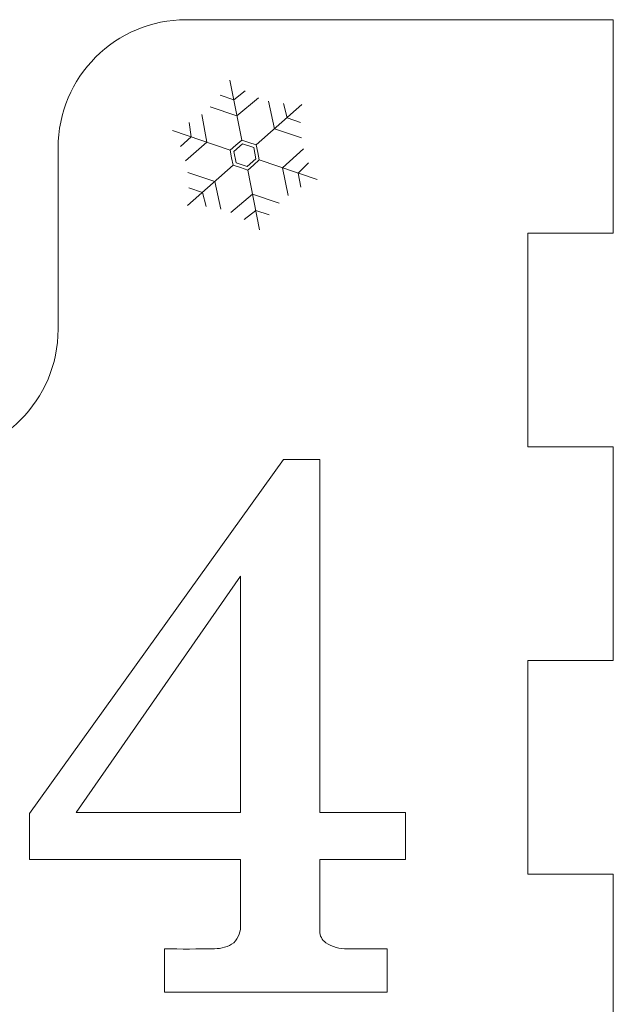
# Model space of a CAD drawing. Header units: millimetres. Extents: x -3260 to 608, y -1134 to 899.
# Tile 55 of 256: x -80 to -52, y -337 to -291. Entities that reach past the tile are written whole.
import ezdxf

# ---------------------------------------------------------------- set-up
doc = ezdxf.new("R2010")
doc.units = ezdxf.units.MM
doc.header["$MEASUREMENT"] = 0
doc.layers.add('Layer 1', color=7, linetype='Continuous')

msp = doc.modelspace()

# ---------------------------------------------------------------- linework, layer by layer
at = {"layer": 'Layer 1', "color": 1, "lineweight": 0}
msp.add_open_spline([(-111.7778, -357.3476), (-111.7778, -357.3476), (-101.7778, -357.3476), (-101.7778, -357.3476), (-101.7778, -357.3476), (-101.7778, -357.3476), (-101.7778, -361.3476), (-101.7778, -361.3476), (-101.7778, -361.3476), (-101.7778, -361.3476), (-91.7778, -361.3476), (-91.7778, -361.3476), (-91.7778, -361.3476), (-91.7778, -361.3476), (-91.7778, -357.3476), (-91.7778, -357.3476), (-91.7778, -357.3476), (-91.7778, -357.3476), (-81.7778, -357.3476), (-81.7778, -357.3476), (-81.7778, -357.3476), (-81.7778, -357.3476), (-81.7778, -361.3476), (-81.7778, -361.3476), (-81.7778, -361.3476), (-81.7778, -361.3476), (-71.7778, -361.3476), (-71.7778, -361.3476), (-71.7778, -361.3476), (-71.7778, -361.3476), (-71.7778, -357.3476), (-71.7778, -357.3476), (-71.7778, -357.3476), (-71.7778, -357.3476), (-61.7778, -357.3476), (-61.7778, -357.3476), (-61.7778, -357.3476), (-61.7778, -357.3476), (-61.7778, -361.3476), (-61.7778, -361.3476), (-61.7778, -361.3476), (-61.7778, -361.3476), (-51.7778, -361.3476), (-51.7778, -361.3476), (-51.7778, -361.3476), (-51.7778, -361.3476), (-51.7778, -351.3476), (-51.7778, -351.3476), (-51.7778, -351.3476), (-51.7778, -351.3476), (-55.7778, -351.3476), (-55.7778, -351.3476), (-55.7778, -351.3476), (-55.7778, -351.3476), (-55.7778, -341.3476), (-55.7778, -341.3476), (-55.7778, -341.3476), (-55.7778, -341.3476), (-51.7778, -341.3476), (-51.7778, -341.3476), (-51.7778, -341.3476), (-51.7778, -341.3476), (-51.7778, -331.3476), (-51.7778, -331.3476), (-51.7778, -331.3476), (-51.7778, -331.3476), (-55.7778, -331.3476), (-55.7778, -331.3476), (-55.7778, -331.3476), (-55.7778, -331.3476), (-55.7778, -321.3476), (-55.7778, -321.3476), (-55.7778, -321.3476), (-55.7778, -321.3476), (-51.7778, -321.3476), (-51.7778, -321.3476), (-51.7778, -321.3476), (-51.7778, -321.3476), (-51.7778, -311.3476), (-51.7778, -311.3476), (-51.7778, -311.3476), (-51.7778, -311.3476), (-55.7778, -311.3476), (-55.7778, -311.3476), (-55.7778, -311.3476), (-55.7778, -311.3476), (-55.7778, -301.3476), (-55.7778, -301.3476), (-55.7778, -301.3476), (-55.7778, -301.3476), (-51.7778, -301.3476), (-51.7778, -301.3476), (-51.7778, -301.3476), (-51.7778, -301.3476), (-51.7778, -291.3476), (-51.7778, -291.3476), (-51.7778, -291.3476), (-51.7778, -291.3476), (-71.7778, -291.3476), (-71.7778, -291.3476), (-71.7778, -291.3476), (-75.0915, -291.3476), (-77.7778, -294.0339), (-77.7778, -297.3476), (-77.7778, -297.3476), (-77.7778, -297.3476), (-77.7778, -305.8436), (-77.7778, -305.8436), (-77.7778, -305.8436), (-77.7778, -309.1573), (-80.4641, -311.8436), (-83.7778, -311.8436), (-83.7778, -311.8436), (-83.7778, -311.8436), (-89.7778, -311.8436), (-89.7778, -311.8436), (-89.7778, -311.8436), (-93.0915, -311.8436), (-95.7778, -309.1573), (-95.7778, -305.8436), (-95.7778, -305.8436), (-95.7778, -305.8436), (-95.7778, -297.3476), (-95.7778, -297.3476), (-95.7778, -297.3476), (-95.7778, -294.0339), (-98.4641, -291.3476), (-101.7778, -291.3476), (-101.7778, -291.3476), (-101.7778, -291.3476), (-121.7778, -291.3476), (-121.7778, -291.3476), (-121.7778, -291.3476), (-121.7778, -291.3476), (-121.7778, -301.3476), (-121.7778, -301.3476), (-121.7778, -301.3476), (-121.7778, -301.3476), (-117.7778, -301.3476), (-117.7778, -301.3476), (-117.7778, -301.3476), (-117.7778, -301.3476), (-117.7778, -311.3476), (-117.7778, -311.3476), (-117.7778, -311.3476), (-117.7778, -311.3476), (-121.7778, -311.3476), (-121.7778, -311.3476), (-121.7778, -311.3476), (-121.7778, -311.3476), (-121.7778, -321.3476), (-121.7778, -321.3476), (-121.7778, -321.3476), (-121.7778, -321.3476), (-117.7778, -321.3476), (-117.7778, -321.3476), (-117.7778, -321.3476), (-117.7778, -321.3476), (-117.7778, -331.3476), (-117.7778, -331.3476), (-117.7778, -331.3476), (-117.7778, -331.3476), (-121.7778, -331.3476), (-121.7778, -331.3476), (-121.7778, -331.3476), (-121.7778, -331.3476), (-121.7778, -341.3476), (-121.7778, -341.3476), (-121.7778, -341.3476), (-121.7778, -341.3476), (-117.7778, -341.3476), (-117.7778, -341.3476), (-117.7778, -341.3476), (-117.7778, -341.3476), (-117.7778, -351.3476), (-117.7778, -351.3476), (-117.7778, -351.3476), (-117.7778, -351.3476), (-121.7778, -351.3476), (-121.7778, -351.3476), (-121.7778, -351.3476), (-121.7778, -351.3476), (-121.7778, -361.3476), (-121.7778, -361.3476), (-121.7778, -361.3476), (-121.7778, -361.3476), (-111.7778, -361.3476), (-111.7778, -361.3476), (-111.7778, -361.3476), (-111.7778, -361.3476), (-111.7778, -357.3476), (-111.7778, -357.3476)], degree=3, knots=[0, 0, 0, 0, 0.0204082, 0.0204082, 0.0204082, 0.0204082, 0.0408163, 0.0408163, 0.0408163, 0.0408163, 0.0612245, 0.0612245, 0.0612245, 0.0612245, 0.0816327, 0.0816327, 0.0816327, 0.0816327, 0.1020408, 0.1020408, 0.1020408, 0.1020408, 0.122449, 0.122449, 0.122449, 0.122449, 0.1428571, 0.1428571, 0.1428571, 0.1428571, 0.1632653, 0.1632653, 0.1632653, 0.1632653, 0.1836735, 0.1836735, 0.1836735, 0.1836735, 0.2040816, 0.2040816, 0.2040816, 0.2040816, 0.2244898, 0.2244898, 0.2244898, 0.2244898, 0.244898, 0.244898, 0.244898, 0.244898, 0.2653061, 0.2653061, 0.2653061, 0.2653061, 0.2857143, 0.2857143, 0.2857143, 0.2857143, 0.3061224, 0.3061224, 0.3061224, 0.3061224, 0.3265306, 0.3265306, 0.3265306, 0.3265306, 0.3469388, 0.3469388, 0.3469388, 0.3469388, 0.3673469, 0.3673469, 0.3673469, 0.3673469, 0.3877551, 0.3877551, 0.3877551, 0.3877551, 0.4081633, 0.4081633, 0.4081633, 0.4081633, 0.4285714, 0.4285714, 0.4285714, 0.4285714, 0.4489796, 0.4489796, 0.4489796, 0.4489796, 0.4693878, 0.4693878, 0.4693878, 0.4693878, 0.4897959, 0.4897959, 0.4897959, 0.4897959, 0.5102041, 0.5102041, 0.5102041, 0.5102041, 0.5306122, 0.5306122, 0.5306122, 0.5306122, 0.5510204, 0.5510204, 0.5510204, 0.5510204, 0.5714286, 0.5714286, 0.5714286, 0.5714286, 0.5918367, 0.5918367, 0.5918367, 0.5918367, 0.6122449, 0.6122449, 0.6122449, 0.6122449, 0.6326531, 0.6326531, 0.6326531, 0.6326531, 0.6530612, 0.6530612, 0.6530612, 0.6530612, 0.6734694, 0.6734694, 0.6734694, 0.6734694, 0.6938776, 0.6938776, 0.6938776, 0.6938776, 0.7142857, 0.7142857, 0.7142857, 0.7142857, 0.7346939, 0.7346939, 0.7346939, 0.7346939, 0.755102, 0.755102, 0.755102, 0.755102, 0.7755102, 0.7755102, 0.7755102, 0.7755102, 0.7959184, 0.7959184, 0.7959184, 0.7959184, 0.8163265, 0.8163265, 0.8163265, 0.8163265, 0.8367347, 0.8367347, 0.8367347, 0.8367347, 0.8571429, 0.8571429, 0.8571429, 0.8571429, 0.877551, 0.877551, 0.877551, 0.877551, 0.8979592, 0.8979592, 0.8979592, 0.8979592, 0.9183673, 0.9183673, 0.9183673, 0.9183673, 0.9387755, 0.9387755, 0.9387755, 0.9387755, 0.9591837, 0.9591837, 0.9591837, 0.9591837, 1, 1, 1, 1], dxfattribs=at)
at = {"layer": 'Layer 1', "lineweight": 0}
for points in [[(-69.1806, -296.9808), (-69.1806, -296.9808), (-69.7346, -294.1786), (-69.7346, -294.1786)], [(-68.5, -297.211), (-68.5, -297.211), (-66.3587, -295.3206), (-66.3587, -295.3206)], [(-69.7202, -297.4551), (-69.7202, -297.4551), (-72.424, -296.5338), (-72.424, -296.5338)], [(-69.5793, -298.1596), (-69.5793, -298.1596), (-71.7207, -300.05), (-71.7207, -300.05)], [(-68.3591, -297.9155), (-68.3591, -297.9155), (-65.6513, -298.8248), (-65.6513, -298.8248)], [(-68.8988, -298.3898), (-68.8988, -298.3898), (-68.3447, -301.1919), (-68.3447, -301.1919)]]:
    msp.add_open_spline(points, degree=3, dxfattribs=at)
for points, knots in [([(-68.3934, -294.9989), (-68.3934, -294.9989), (-69.4034, -295.8538), (-69.4034, -295.8538), (-69.4034, -295.8538), (-69.4034, -295.8538), (-70.6616, -295.428), (-70.6616, -295.428)], [0, 0, 0, 0, 0.3333333, 0.3333333, 0.3333333, 0.3333333, 1, 1, 1, 1]), ([(-69.0156, -294.6711), (-69.0156, -294.6711), (-69.554, -295.0919), (-69.554, -295.0919), (-69.554, -295.0919), (-69.554, -295.0919), (-70.1919, -294.8802), (-70.1919, -294.8802)], [0, 0, 0, 0, 0.3333333, 0.3333333, 0.3333333, 0.3333333, 1, 1, 1, 1]), ([(-67.9224, -295.1582), (-67.9224, -295.1582), (-67.6387, -296.4507), (-67.6387, -296.4507), (-67.6387, -296.4507), (-67.6387, -296.4507), (-66.3805, -296.8762), (-66.3805, -296.8762)], [0, 0, 0, 0, 0.3333333, 0.3333333, 0.3333333, 0.3333333, 1, 1, 1, 1]), ([(-67.229, -295.2755), (-67.229, -295.2755), (-67.0566, -295.9367), (-67.0566, -295.9367), (-67.0566, -295.9367), (-67.0566, -295.9367), (-66.4212, -296.1557), (-66.4212, -296.1557)], [0, 0, 0, 0, 0.3333333, 0.3333333, 0.3333333, 0.3333333, 1, 1, 1, 1]), ([(-71.043, -295.7824), (-71.043, -295.7824), (-70.8077, -297.0846), (-70.8077, -297.0846), (-70.8077, -297.0846), (-70.8077, -297.0846), (-71.8055, -297.9613), (-71.8055, -297.9613)], [0, 0, 0, 0, 0.3333333, 0.3333333, 0.3333333, 0.3333333, 1, 1, 1, 1]), ([(-71.638, -296.1574), (-71.638, -296.1574), (-71.5428, -296.8341), (-71.5428, -296.8341), (-71.5428, -296.8341), (-71.5428, -296.8341), (-72.045, -297.2806), (-72.045, -297.2806)], [0, 0, 0, 0, 0.3333333, 0.3333333, 0.3333333, 0.3333333, 1, 1, 1, 1]), ([(-68.5, -297.211), (-68.5, -297.211), (-68.4295, -297.5633), (-68.4295, -297.5633), (-68.4295, -297.5633), (-68.4295, -297.5633), (-68.3591, -297.9155), (-68.3591, -297.9155), (-68.3591, -297.9155), (-68.3591, -297.9155), (-68.6289, -298.1527), (-68.6289, -298.1527), (-68.6289, -298.1527), (-68.6289, -298.1527), (-68.8987, -298.3898), (-68.8987, -298.3898), (-68.8987, -298.3898), (-68.8987, -298.3898), (-69.239, -298.2747), (-69.239, -298.2747), (-69.239, -298.2747), (-69.239, -298.2747), (-69.5793, -298.1596), (-69.5793, -298.1596), (-69.5793, -298.1596), (-69.5793, -298.1596), (-69.6498, -297.8073), (-69.6498, -297.8073), (-69.6498, -297.8073), (-69.6498, -297.8073), (-69.7202, -297.4551), (-69.7202, -297.4551), (-69.7202, -297.4551), (-69.7202, -297.4551), (-69.4504, -297.2179), (-69.4504, -297.2179), (-69.4504, -297.2179), (-69.4504, -297.2179), (-69.1806, -296.9808), (-69.1806, -296.9808), (-69.1806, -296.9808), (-69.1806, -296.9808), (-68.8403, -297.0959), (-68.8403, -297.0959), (-68.8403, -297.0959), (-68.8403, -297.0959), (-68.5, -297.211), (-68.5, -297.211)], [0, 0, 0, 0, 0.0769231, 0.0769231, 0.0769231, 0.0769231, 0.1538462, 0.1538462, 0.1538462, 0.1538462, 0.2307692, 0.2307692, 0.2307692, 0.2307692, 0.3076923, 0.3076923, 0.3076923, 0.3076923, 0.3846154, 0.3846154, 0.3846154, 0.3846154, 0.4615385, 0.4615385, 0.4615385, 0.4615385, 0.5384615, 0.5384615, 0.5384615, 0.5384615, 0.6153846, 0.6153846, 0.6153846, 0.6153846, 0.6923077, 0.6923077, 0.6923077, 0.6923077, 0.7692308, 0.7692308, 0.7692308, 0.7692308, 0.8461538, 0.8461538, 0.8461538, 0.8461538, 1, 1, 1, 1]), ([(-68.5123, -297.8612), (-68.5123, -297.8612), (-68.619, -297.327), (-68.619, -297.327), (-68.619, -297.327), (-68.619, -297.327), (-69.1358, -297.1522), (-69.1358, -297.1522), (-69.1358, -297.1522), (-69.1358, -297.1522), (-69.5452, -297.5123), (-69.5452, -297.5123), (-69.5452, -297.5123), (-69.5452, -297.5123), (-69.4385, -298.0465), (-69.4385, -298.0465), (-69.4385, -298.0465), (-69.4385, -298.0465), (-68.9219, -298.2213), (-68.9219, -298.2213), (-68.9219, -298.2213), (-68.9219, -298.2213), (-68.5123, -297.8612), (-68.5123, -297.8612)], [0, 0, 0, 0, 0.1428571, 0.1428571, 0.1428571, 0.1428571, 0.2857143, 0.2857143, 0.2857143, 0.2857143, 0.4285714, 0.4285714, 0.4285714, 0.4285714, 0.5714286, 0.5714286, 0.5714286, 0.5714286, 0.7142857, 0.7142857, 0.7142857, 0.7142857, 1, 1, 1, 1]), ([(-66.2925, -297.3893), (-66.2925, -297.3893), (-67.27, -298.2812), (-67.27, -298.2812), (-67.27, -298.2812), (-67.27, -298.2812), (-67.0094, -299.5836), (-67.0094, -299.5836)], [0, 0, 0, 0, 0.3333333, 0.3333333, 0.3333333, 0.3333333, 1, 1, 1, 1]), ([(-66.0473, -298.0485), (-66.0473, -298.0485), (-66.5338, -298.5284), (-66.5338, -298.5284), (-66.5338, -298.5284), (-66.5338, -298.5284), (-66.4058, -299.1882), (-66.4058, -299.1882)], [0, 0, 0, 0, 0.3333333, 0.3333333, 0.3333333, 0.3333333, 1, 1, 1, 1]), ([(-70.1569, -300.2124), (-70.1569, -300.2124), (-70.4406, -298.9199), (-70.4406, -298.9199), (-70.4406, -298.9199), (-70.4406, -298.9199), (-71.6988, -298.4944), (-71.6988, -298.4944)], [0, 0, 0, 0, 0.3333333, 0.3333333, 0.3333333, 0.3333333, 1, 1, 1, 1]), ([(-70.8504, -300.0951), (-70.8504, -300.0951), (-71.0228, -299.4338), (-71.0228, -299.4338), (-71.0228, -299.4338), (-71.0228, -299.4338), (-71.6581, -299.2149), (-71.6581, -299.2149)], [0, 0, 0, 0, 0.3333333, 0.3333333, 0.3333333, 0.3333333, 1, 1, 1, 1]), ([(-69.6859, -300.3717), (-69.6859, -300.3717), (-68.6759, -299.5168), (-68.6759, -299.5168), (-68.6759, -299.5168), (-68.6759, -299.5168), (-67.4177, -299.9426), (-67.4177, -299.9426)], [0, 0, 0, 0, 0.3333333, 0.3333333, 0.3333333, 0.3333333, 1, 1, 1, 1]), ([(-69.0637, -300.6995), (-69.0637, -300.6995), (-68.5253, -300.2787), (-68.5253, -300.2787), (-68.5253, -300.2787), (-68.5253, -300.2787), (-67.8875, -300.4904), (-67.8875, -300.4904)], [0, 0, 0, 0, 0.3333333, 0.3333333, 0.3333333, 0.3333333, 1, 1, 1, 1])]:
    msp.add_open_spline(points, degree=3, knots=knots, dxfattribs=at)
at = {"layer": 'Layer 1', "color": 94, "lineweight": 0}
for points, knots in [([(-62.3752, -334.8446), (-62.3752, -334.8446), (-64.2299, -334.8446), (-64.2299, -334.8446), (-64.2299, -334.8446), (-64.5882, -334.8596), (-64.9419, -334.7603), (-65.2399, -334.5609), (-65.2399, -334.5609), (-65.4189, -334.4368), (-65.5264, -334.2333), (-65.528, -334.0155), (-65.528, -334.0155), (-65.528, -334.0155), (-65.528, -330.6588), (-65.528, -330.6588), (-65.528, -330.6588), (-65.528, -330.6588), (-61.5024, -330.6588), (-61.5024, -330.6588), (-61.5024, -330.6588), (-61.5024, -330.6588), (-61.5024, -328.4679), (-61.5024, -328.4679), (-61.5024, -328.4679), (-61.5024, -328.4679), (-65.528, -328.4679), (-65.528, -328.4679), (-65.528, -328.4679), (-65.528, -328.4679), (-65.528, -311.9383), (-65.528, -311.9383), (-65.528, -311.9383), (-65.528, -311.9383), (-67.2209, -311.9383), (-67.2209, -311.9383), (-67.2209, -311.9383), (-67.2209, -311.9383), (-79.1186, -328.5086), (-79.1186, -328.5086), (-79.1186, -328.5086), (-79.1186, -328.5086), (-79.1186, -330.6588), (-79.1186, -330.6588), (-79.1186, -330.6588), (-79.1186, -330.6588), (-69.2328, -330.6588), (-69.2328, -330.6588), (-69.2328, -330.6588), (-69.2328, -330.6588), (-69.2328, -333.7018), (-69.2328, -333.7018), (-69.2328, -333.7018), (-69.2083, -334.0205), (-69.324, -334.3341), (-69.5495, -334.5606), (-69.5495, -334.5606), (-69.8126, -334.7496), (-70.1299, -334.8477), (-70.4538, -334.8402), (-70.4538, -334.8402), (-71.2341, -334.86), (-72.015, -334.8615), (-72.7953, -334.8446), (-72.7953, -334.8446), (-72.7953, -334.8446), (-72.7953, -336.8751), (-72.7953, -336.8751), (-72.7953, -336.8751), (-72.7953, -336.8751), (-62.3752, -336.8751), (-62.3752, -336.8751), (-62.3752, -336.8751), (-62.3752, -336.8751), (-62.3752, -334.8446), (-62.3752, -334.8446)], [0, 0, 0, 0, 0.05, 0.05, 0.05, 0.05, 0.1, 0.1, 0.1, 0.1, 0.15, 0.15, 0.15, 0.15, 0.2, 0.2, 0.2, 0.2, 0.25, 0.25, 0.25, 0.25, 0.3, 0.3, 0.3, 0.3, 0.35, 0.35, 0.35, 0.35, 0.4, 0.4, 0.4, 0.4, 0.45, 0.45, 0.45, 0.45, 0.5, 0.5, 0.5, 0.5, 0.55, 0.55, 0.55, 0.55, 0.6, 0.6, 0.6, 0.6, 0.65, 0.65, 0.65, 0.65, 0.7, 0.7, 0.7, 0.7, 0.75, 0.75, 0.75, 0.75, 0.8, 0.8, 0.8, 0.8, 0.85, 0.85, 0.85, 0.85, 0.9, 0.9, 0.9, 0.9, 1, 1, 1, 1]), ([(-76.9384, -328.4679), (-76.9384, -328.4679), (-69.2328, -317.4007), (-69.2328, -317.4007), (-69.2328, -317.4007), (-69.2328, -317.4007), (-69.2328, -328.4679), (-69.2328, -328.4679), (-69.2328, -328.4679), (-69.2328, -328.4679), (-76.9384, -328.4679), (-76.9384, -328.4679)], [0, 0, 0, 0, 0.25, 0.25, 0.25, 0.25, 0.5, 0.5, 0.5, 0.5, 1, 1, 1, 1])]:
    msp.add_open_spline(points, degree=3, knots=knots, dxfattribs=at)

doc.saveas('drawing.dxf')
